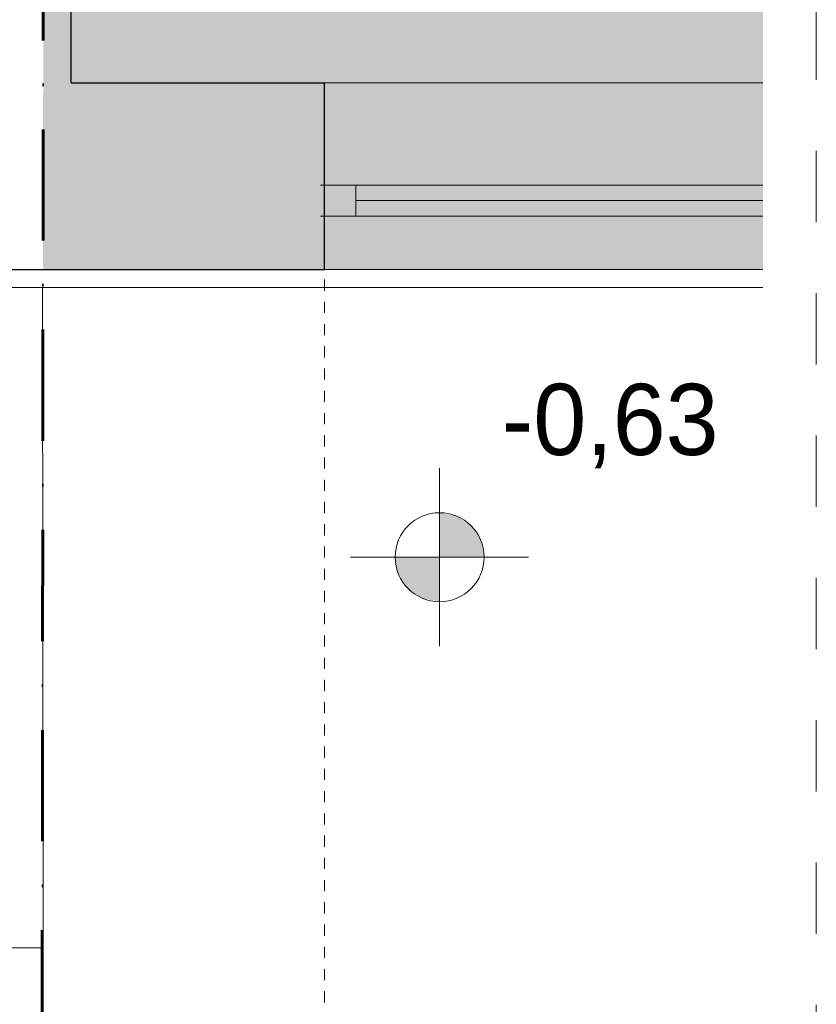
# Model space of a CAD drawing. Extents: x -613240 to -325500, y -25863 to 152403.
# Tile 52 of 254: x -414810 to -413019, y 21071 to 23284. Entities that reach past the tile are written whole.
import ezdxf

# ---------------------------------------------------------------- set-up
doc = ezdxf.new("R2010")
doc.units = 0
doc.header["$MEASUREMENT"] = 0
for name, pattern in [('Hidden Line', [50, 25, -25]), ('Kreski i kropki', [450, 250, -100, 0, -100]), ('Przerywana', [320, 160, -160])]:
    doc.linetypes.add(name, pattern=pattern)
for name, color, linetype, lineweight in [('Arch teren_Nr_Pióra__5', 7, 'Continuous', 13), ('Arch wymiary_Nr_Pióra__21', 7, 'Continuous', 9), ('INWENT KONST. DREWNIANA_Nr_Pióra__20', 1, 'Continuous', 60), ('INWENT OPISY_Nr_Pióra__21', 7, 'Continuous', 9), ('INWENT RZĘDNE_Nr_Pióra__21', 7, 'Continuous', 9), ('INWENT WYMIARY_Nr_Pióra__21', 7, 'Continuous', 9), ('INWENT. OKNA_Nr_Pióra__5', 7, 'Continuous', 13), ('INWENT.ŚCIANY_Nr_Pióra__1', 7, 'Continuous', 25), ('INWENT.ŚCIANY_Nr_Pióra__21', 7, 'Continuous', 9)]:
    doc.layers.add(name, color=color, linetype=linetype, lineweight=lineweight)
doc.layers.add('arch wypelnienia_Nr_Pióra__2', color=7, linetype='Continuous', lineweight=13, true_color=0x7f7f7f)
doc.layers.add('INWENT RZĘDNE', color=7, linetype='Continuous')
doc.layers.add('INWENT WYMIARY', color=7, linetype='Continuous')
doc.styles.add('GENERATED_STYLE_1', font='txt')
doc.styles.add('GENERATED_STYLE_2', font='txt')
doc.dimstyles.new('GENERATED_STYLE__2', dxfattribs={"dimtxt": 160.000002, "dimasz": 91.2, "dimexe": 0.18, "dimexo": 0, "dimgap": 0.09, "dimtad": 1, "dimtih": 1, "dimtoh": 1, "dimdec": 0, "dimlfac": 0.1, "dimzin": 0, "dimdsep": 46, "dimtxsty": 'GENERATED_STYLE_1', "dimblk": 'ARROWHEAD_2', "dimblk1": 'ARROWHEAD_2', "dimblk2": 'ARROWHEAD_2', "dimcen": 0.09, "dimclrd": 7, "dimclre": 7, "dimclrt": 7, "dimazin": 0, "dimtfac": 1, "dimtdec": 4, "dimtmove": 0, "dimatfit": 3, "dimfxl": 0, "dimtolj": 1, "dimtzin": 0, "dimarcsym": 0})

# ---------------------------------------------------------------- blocks, each defined once
blk = doc.blocks.new('*D517')
at = {"layer": 'INWENT WYMIARY_Nr_Pióra__21', "linetype": 'Continuous'}
for p, q in [((-416244.9, 19535.1), (-416244.9, 19715.1)), ((-414124.9, 19535.1), (-414124.9, 19715.1)), ((-416210.3, 19685.1), (-416279.6, 19565.1)), ((-414159.6, 19565.1), (-414090.3, 19685.1)), ((-416303.6, 19625.1), (-416244.9, 19625.1)), ((-416244.9, 19625.1), (-414124.9, 19625.1)), ((-414124.9, 19625.1), (-414066.3, 19625.1))]:
    blk.add_line(p, q, dxfattribs=at)
at = {"layer": 'INWENT WYMIARY_Nr_Pióra__21', "insert": (-415538.1, 19657.1), "char_height": 160, "attachment_point": 7, "style": 'GENERATED_STYLE_1'}
blk.add_mtext('{min. 200}', dxfattribs=at)
blk = doc.blocks.new('ARROWHEAD_2')
at = {"color": 0, "linetype": 'Continuous', "lineweight": 0}
for p, q in [((-0.378, -0.655), (0.378, 0.655)), ((0, 0), (-1, 0))]:
    blk.add_line(p, q, dxfattribs=at)
blk = doc.blocks.new('*D673')
at = {"layer": 'INWENT WYMIARY_Nr_Pióra__21', "linetype": 'Continuous'}
for p, q in [((-418554.9, 20762.7), (-418554.9, 20942.7)), ((-414757.4, 20762.7), (-414757.4, 20942.7)), ((-418520.3, 20912.7), (-418589.6, 20792.7)), ((-414792, 20792.7), (-414722.7, 20912.7)), ((-418613.6, 20852.7), (-418554.9, 20852.7)), ((-418554.9, 20852.7), (-414757.4, 20852.7)), ((-414757.4, 20852.7), (-414698.7, 20852.7))]:
    blk.add_line(p, q, dxfattribs=at)
at = {"layer": 'INWENT WYMIARY_Nr_Pióra__21', "insert": (-416809.8, 20884.7), "char_height": 160, "attachment_point": 7, "style": 'GENERATED_STYLE_1'}
blk.add_mtext('{380}', dxfattribs=at)
blk = doc.blocks.new('Koty wysokościowe_18', base_point=(-413866.4, 22076))
at = {"layer": 'INWENT RZĘDNE_Nr_Pióra__21', "linetype": 'Continuous'}
for points in [[(-413866.4, 22076), (-413766.4, 22076), (-413774, 22114.3), (-413795.7, 22146.7), (-413828.1, 22168.4), (-413866.4, 22176)], [(-413866.4, 22076), (-413966.4, 22076), (-413958.8, 22037.7), (-413937.1, 22005.3), (-413904.7, 21983.6), (-413866.4, 21976)]]:
    blk.add_hatch(color=256, dxfattribs=at).paths.add_polyline_path(points, flags=0)
for p, q in [((-413866.4, 21876), (-413866.4, 22276)), ((-414066.4, 22076), (-413666.4, 22076))]:
    blk.add_line(p, q, dxfattribs=at)
blk.add_circle((-413866.4, 22076), 100, dxfattribs=at)
at = {"layer": 'INWENT RZĘDNE_Nr_Pióra__21', "insert": (-413726.8, 22276), "char_height": 160, "attachment_point": 7, "style": 'GENERATED_STYLE_2'}
blk.add_mtext('{-0,63}', dxfattribs=at)

msp = doc.modelspace()

# ---------------------------------------------------------------- hatches: boundary and pattern name
at = {"layer": 'arch wypelnienia_Nr_Pióra__2', "linetype": 'Continuous', "lineweight": 0, "true_color": 0x1f1f1f}
msp.add_hatch(color=250, dxfattribs=at).paths.add_polyline_path([(-414758.1, 22722.6), (-414743.4, 37352.6), (-413139.4, 37352.6), (-413139.4, 36932.6), (-413139.4, 23142.6), (-413139.4, 22722.6)], flags=0)

# ---------------------------------------------------------------- linework, layer by layer
at = {"layer": 'Arch teren_Nr_Pióra__5', "linetype": 'Continuous'}
for p, q in [((-414758.9, 22682.6), (-414757.4, 21197.6)), ((-414757.4, 21197.6), (-418554.9, 21197.6))]:
    msp.add_line(p, q, dxfattribs=at)
at = {"layer": 'Arch wymiary_Nr_Pióra__21', "linetype": 'Hidden Line'}
msp.add_line((-414124.9, 19625.1), (-414124.9, 22722.6), dxfattribs=at)
at = {"layer": 'INWENT KONST. DREWNIANA_Nr_Pióra__20', "linetype": 'Kreski i kropki'}
msp.add_line((-414738.3, 42392), (-414762.2, 18669.5), dxfattribs=at)
at = {"layer": 'INWENT OPISY_Nr_Pióra__21', "linetype": 'Przerywana'}
msp.add_line((-413019.4, 18669.5), (-413019.4, 42373.7), dxfattribs=at)
at = {"layer": 'INWENT. OKNA_Nr_Pióra__5', "linetype": 'Continuous'}
for p, q in [((-414133.9, 22912.6), (-413139.4, 22912.6)), ((-414124.9, 22912.6), (-414124.9, 22842.6)), ((-414054.9, 22912.6), (-414054.9, 22842.6)), ((-414054.9, 22877.6), (-413139.4, 22877.6)), ((-414133.9, 22842.6), (-413139.4, 22842.6))]:
    msp.add_line(p, q, dxfattribs=at)
at = {"layer": 'INWENT.ŚCIANY_Nr_Pióra__1', "linetype": 'Continuous'}
for p, q in [((-414694.9, 23142.6), (-414694.9, 36932.6)), ((-414694.9, 23142.6), (-414124.9, 23142.6)), ((-414124.9, 22722.6), (-414124.9, 23142.6)), ((-415244.9, 22722.6), (-414124.9, 22722.6))]:
    msp.add_line(p, q, dxfattribs=at)
at = {"layer": 'INWENT.ŚCIANY_Nr_Pióra__21', "linetype": 'Continuous'}
for p, q in [((-414124.9, 23142.6), (-413139.4, 23142.6)), ((-414124.9, 22722.6), (-413139.4, 22722.6)), ((-415304.9, 22682.6), (-413139.4, 22682.6))]:
    msp.add_line(p, q, dxfattribs=at)

# ---------------------------------------------------------------- block references
at = {"layer": 'INWENT RZĘDNE'}
msp.add_blockref('Koty wysokościowe_18', (-413866.4, 22076), dxfattribs=at)

# ---------------------------------------------------------------- dimensions: what is measured, and where the dimension line sits
at = {"layer": 'INWENT WYMIARY', "linetype": 'Continuous'}
dim = msp.add_linear_dim(base=(-416244.9, 19625.1), p1=(-416244.9, 22732.6), p2=(-414124.9, 22722.6), text='min. 200', dimstyle='GENERATED_STYLE__2', dxfattribs=at)
dim.commit()
dim.dimension.update_dxf_attribs({"geometry": '*D517', "text_midpoint": (-415118.2, 19737.1)})
dim = msp.add_linear_dim(base=(-418554.9, 20852.7), p1=(-418554.9, 21197.6), p2=(-414757.4, 21197.6), dimstyle='GENERATED_STYLE__2', dxfattribs=at)
dim.commit()
dim.dimension.update_dxf_attribs({"geometry": '*D673', "text_midpoint": (-416627.6, 20964.7)})

doc.saveas('drawing.dxf')
